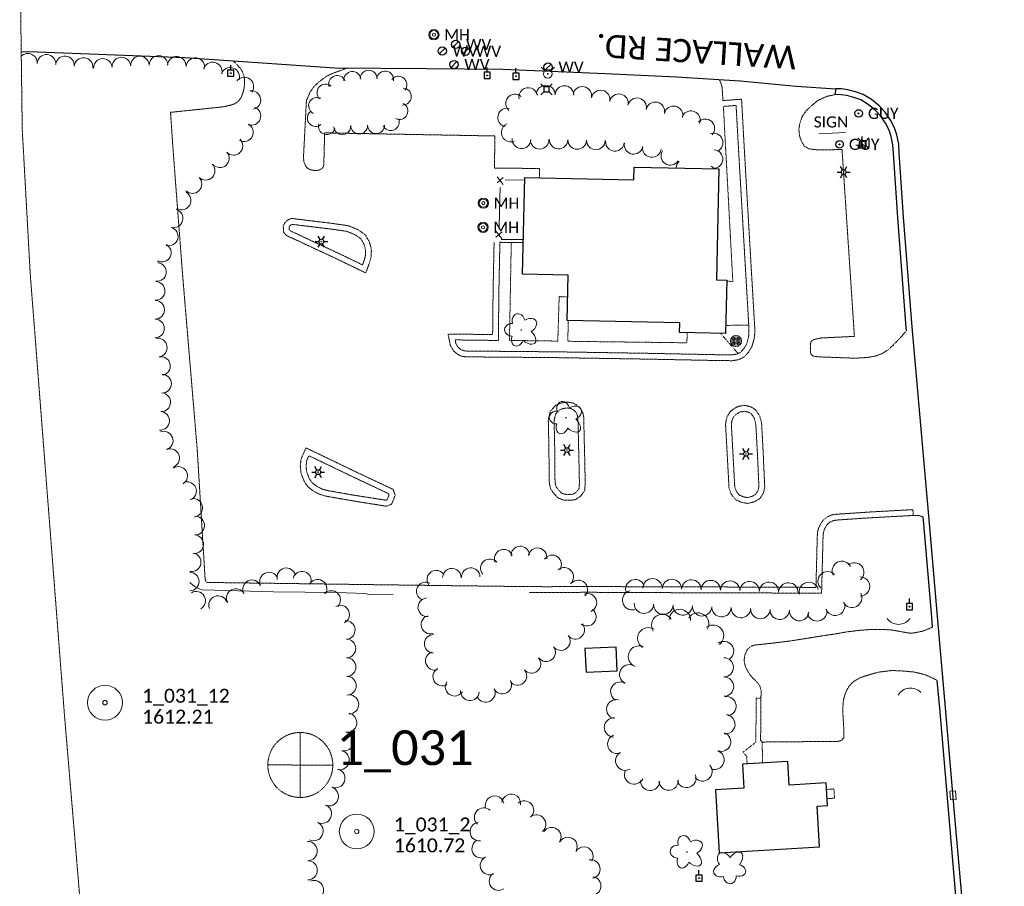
# Model space of a CAD drawing. Extents: x 386237 to 390135, y 96958 to 113752.
# Tile 44 of 116: x 387446 to 387870, y 100829 to 101203. Entities that reach past the tile are written whole.
import ezdxf
from ezdxf.enums import TextEntityAlignment as Align
from ezdxf.lldxf.tags import DXFTag

# ---------------------------------------------------------------- set-up
doc = ezdxf.new("R2010")
doc.units = 0
doc.header["$MEASUREMENT"] = 0
doc.linetypes.add('Wisdot3', pattern=[0.1875, 0.125, -0.0625])
doc.linetypes.add('Wisdot5', pattern=[0.1, 0.05, -0.05])
for name, color, linetype, lineweight in [('E_BLD', 231, 'Continuous', 25), ('E_DRN', 41, 'Continuous', 18), ('E_DWY', 51, 'Wisdot3', 18), ('E_LAND_Vegetation', 81, 'Continuous', 18), ('E_LTG', 21, 'Continuous', 25), ('E_MAP_Limits', 81, 'Wisdot3', 18), ('E_MAP_PassPoints', 41, 'Continuous', 18), ('E_MISCPROP', 31, 'Continuous', 18), ('E_MISCPROP_Railing', 31, 'Continuous', 18), ('E_PATH_Sidewalk', 51, 'Wisdot5', 18), ('E_RDWY', 21, 'Continuous', 25), ('E_RDWY_Name', 21, 'Continuous', 18), ('E_SGN', 21, 'Continuous', 18), ('E_UTL_AG_Bold', 31, 'Continuous', 25), ('E_UTL_EGuyWire', 201, 'Continuous', 25), ('E_UTL_EPowerPole', 231, 'Eelec', 25), ('E_UTL_MH', 31, 'Continuous', 18), ('E_UTL_W', 171, 'Continuous', 25), ('E_UTL_WHydrant', 131, 'Continuous', 18)]:
    doc.layers.add(name, color=color, linetype=linetype, lineweight=lineweight)
doc.styles.add('CalibriLight', font='calibril.ttf')
tags = doc.linetypes.add('Eelec', pattern='A,0.275,-0.05,["E",CalibriLight,S=0.07,R=0,X=-0.025,Y=-0.035],-0.05,0.875', length=1.25).pattern_tags.tags
tags[6] = DXFTag(74, 10)

# ---------------------------------------------------------------- blocks, each defined once
blk = doc.blocks.new('PP')
at = {"layer": 'E_MAP_PassPoints', "lineweight": 0}
for radius in [7.5, 0.96]:
    blk.add_circle((0, 0), radius, dxfattribs=at)
blk = doc.blocks.new('PHOTOC')
at = {"layer": 'E_MAP_Limits', "lineweight": 0}
for p, q in [((0.12, 14.06), (0.06, -13.8)), ((-13.79, 0.03), (14.12, 0.01))]:
    blk.add_line(p, q, dxfattribs=at)
blk.add_circle((0.17, 0.03), 14, dxfattribs=at)
blk = doc.blocks.new('CULV')
at = {"color": 0, "linetype": 'ByBlock', "lineweight": -2, "transparency": 16777216}
blk.add_arc((0, 12.3), 12.3, 216.8699, 323.1301, dxfattribs=at)
blk = doc.blocks.new('GUY')
at = {"color": 0, "linetype": 'ByBlock', "lineweight": -2, "transparency": 16777216}
for radius in [4, 0.5]:
    blk.add_circle((0, 0), radius, dxfattribs=at)
at = {"color": 0, "linetype": 'ByBlock', "lineweight": -2, "transparency": 16777216, "style": 'CalibriLight'}
blk.add_text('GUY', height=12, dxfattribs=at).set_placement((10, 0), align=Align.MIDDLE_LEFT)
blk = doc.blocks.new('HYD')
at = {"color": 0, "linetype": 'ByBlock', "lineweight": -2, "transparency": 16777216}
for p, q in [((-3.8, 3.8), (-8.3, 8.3)), ((3.8, 3.8), (8.3, 8.3))]:
    blk.add_line(p, q, dxfattribs=at)
for radius in [5.48, 0.42]:
    blk.add_circle((0, 0), radius, dxfattribs=at)
blk = doc.blocks.new('INLET')
at = {"color": 0, "linetype": 'ByBlock', "lineweight": -2, "transparency": 16777216, "flags": 128}
blk.add_lwpolyline([(-7.5, 10), (7.5, 10), (7.5, 0), (-7.5, 0)], close=True, dxfattribs=at)
blk = doc.blocks.new('LPOL')
at = {"color": 0, "linetype": 'ByBlock', "lineweight": -2, "transparency": 16777216}
for p, q in [((-4, 0), (-1.5, 0)), ((-0.75, 1.3), (-2, 3.46)), ((0.75, 1.3), (2, 3.46)), ((1.5, 0), (4, 0)), ((-2, -3.46), (-0.75, -1.3)), ((2, -3.46), (0.75, -1.3))]:
    blk.add_line(p, q, dxfattribs=at)
for radius in [1.5, 1.5, 1.5, 0.125]:
    blk.add_circle((0, 0), radius, dxfattribs=at)
blk = doc.blocks.new('MH')
at = {"color": 0, "linetype": 'ByBlock', "lineweight": -2, "transparency": 16777216}
for radius in [5, 4, 1.5]:
    blk.add_circle((0, 0), radius, dxfattribs=at)
at = {"color": 0, "linetype": 'ByBlock', "lineweight": -2, "transparency": 16777216, "style": 'CalibriLight'}
blk.add_text('MH', height=10.8, dxfattribs=at).set_placement((10, 0), align=Align.MIDDLE_LEFT)
blk = doc.blocks.new('PED')
at = {"color": 0, "linetype": 'ByBlock', "lineweight": -2, "transparency": 16777216}
for p, q in [((-2.5, 2.5), (-5.33, 5.33)), ((2.5, 2.5), (5.33, 5.33)), ((-2.5, -2.5), (-5.33, -5.33)), ((2.5, -2.5), (5.33, -5.33))]:
    blk.add_line(p, q, dxfattribs=at)
at = {"color": 0, "linetype": 'ByBlock', "lineweight": -2, "transparency": 16777216, "flags": 128}
blk.add_lwpolyline([(-2.5, -2.5), (2.5, -2.5), (2.5, 2.5), (-2.5, 2.5)], close=True, dxfattribs=at)
blk = doc.blocks.new('POLE')
at = {"color": 0, "linetype": 'ByBlock', "lineweight": -2, "transparency": 16777216}
for radius in [4.46, 3.35, 2.23, 1.12]:
    blk.add_circle((0, 0), radius, dxfattribs=at)
blk = doc.blocks.new('PPOL')
at = {"color": 0, "linetype": 'ByBlock', "lineweight": -2, "transparency": 16777216}
blk.add_line((-0.1, 4.5), (-0.1, 11.6), dxfattribs=at)
at = {"color": 0, "linetype": 'ByBlock', "lineweight": -2, "transparency": 16777216, "flags": 128}
blk.add_lwpolyline([(-4.6, -4.5), (4.4, -4.5), (4.4, 4.5), (-4.6, 4.5)], close=True, dxfattribs=at)
at = {"color": 0, "linetype": 'ByBlock', "lineweight": -2, "transparency": 16777216}
blk.add_circle((0, 0), 0.582, dxfattribs=at)
blk = doc.blocks.new('SIGN')
at = {"color": 0, "linetype": 'ByBlock', "lineweight": -2, "transparency": 16777216, "style": 'CalibriLight'}
blk.add_text('SIGN', height=12, dxfattribs=at).set_placement((0, 0), align=Align.MIDDLE_CENTER)
blk = doc.blocks.new('DTRE')
at = {"color": 0, "linetype": 'ByBlock', "lineweight": -2, "transparency": 16777216}
blk.add_circle((-0.18, 0), 0.183, dxfattribs=at)
for centre, major_axis, ratio in [((-1.87, 5.32), (1.36, -4.98), 0.782863), ((4.06, 2.74), (-5.27, -2.93), 0.691916), ((-5.87, 0.15), (4.93, -0.12), 0.832022), ((-2.49, -5.24), (1.8, 4.86), 0.716896), ((3.54, -3.71), (-5.01, 4.58), 0.560249)]:
    blk.add_ellipse(centre, major_axis=major_axis, ratio=ratio, start_param=1.570796, end_param=4.712389, dxfattribs=at)
blk = doc.blocks.new('WV')
at = {"color": 0, "linetype": 'ByBlock', "lineweight": -2, "transparency": 16777216}
blk.add_line((-2.83, -2.83), (2.83, 2.83), dxfattribs=at)
blk.add_circle((0, 0), 4, dxfattribs=at)
at = {"color": 0, "linetype": 'ByBlock', "lineweight": -2, "transparency": 16777216, "style": 'CalibriLight'}
blk.add_text('WV', height=10.8, dxfattribs=at).set_placement((10, 0), align=Align.MIDDLE_LEFT)

msp = doc.modelspace()

# ---------------------------------------------------------------- linework, layer by layer
at = {"layer": 'E_BLD'}
for p, q in [((387710.45, 101133.67), (387710.57, 101139.22)), ((387710.57, 101139.22), (387710.57, 101139.22)), ((387710.57, 101139.22), (387747.13, 101138.43)), ((387662.49, 101093.09), (387663.38, 101134.68)), ((387663.38, 101134.68), (387710.45, 101133.67)), ((387747.13, 101138.43), (387746.1, 101090.61)), ((387710.45, 101133.67), (387710.45, 101133.67)), ((387682.07, 101092.67), (387662.49, 101093.09)), ((387662.49, 101093.09), (387662.49, 101093.09)), ((387681.65, 101073.08), (387682.07, 101092.67)), ((387682.07, 101092.67), (387682.07, 101092.67)), ((387746.1, 101090.61), (387746.1, 101090.61)), ((387746.1, 101090.61), (387750.47, 101090.52)), ((387750.47, 101090.52), (387749.97, 101067.48)), ((387750.47, 101090.52), (387750.47, 101090.52)), ((387730.21, 101072.04), (387681.65, 101073.08)), ((387730.12, 101067.91), (387730.21, 101072.04)), ((387730.21, 101072.04), (387730.21, 101072.04)), ((387749.97, 101067.48), (387730.12, 101067.91)), ((387730.12, 101067.91), (387730.12, 101067.91)), ((387749.97, 101067.48), (387749.97, 101067.48)), ((387702.85, 100932.28), (387689.37, 100931.69)), ((387689.37, 100931.69), (387689.37, 100931.69)), ((387689.37, 100931.69), (387689.82, 100921.55)), ((387702.85, 100932.28), (387702.85, 100932.28)), ((387703.29, 100922.14), (387702.85, 100932.28)), ((387689.82, 100921.55), (387703.29, 100922.14)), ((387703.29, 100922.14), (387703.29, 100922.14)), ((387776.83, 100883.04), (387757.26, 100881.89)), ((387757.26, 100881.89), (387757.26, 100881.89)), ((387757.26, 100881.89), (387757.86, 100871.57)), ((387777.42, 100872.93), (387776.83, 100883.04)), ((387776.83, 100883.04), (387776.83, 100883.04)), ((387757.86, 100871.57), (387745.66, 100870.85)), ((387757.86, 100871.57), (387757.86, 100871.57)), ((387793.3, 100873.86), (387777.42, 100872.93)), ((387793.87, 100864.06), (387793.3, 100873.86)), ((387793.3, 100873.86), (387793.3, 100873.86)), ((387745.66, 100870.85), (387745.66, 100870.85)), ((387745.66, 100870.85), (387747.25, 100843.76)), ((387789.47, 100863.8), (387793.87, 100864.06)), ((387790.5, 100846.3), (387789.47, 100863.8)), ((387789.47, 100863.8), (387789.47, 100863.8)), ((387747.25, 100843.76), (387790.5, 100846.3)), ((387790.5, 100846.3), (387790.5, 100846.3))]:
    msp.add_line(p, q, dxfattribs=at)
at = {"layer": 'E_DWY', "flags": 128}
for points in [[(387511.71, 101148.35), (387510.75, 101162.79), (387533.59, 101165.18), (387536.7, 101165.9), (387538.38, 101166.49), (387539.81, 101167.41), (387541.1, 101169.05), (387541.98, 101171.3), (387542.51, 101173.37), (387542.62, 101175.4), (387542.52, 101178), (387541.83, 101180.03), (387540.88, 101181.75), (387537.83, 101184.96)], [(387669.69, 101134.54), (387669.78, 101138.62), (387650.4, 101138.72), (387650.5, 101152.6), (387577.17, 101153.94), (387576.79, 101139.96), (387576.25, 101138.75), (387575.02, 101137.99), (387573.75, 101137.66), (387572.66, 101137.77), (387570.97, 101138.05), (387569.83, 101138.67), (387569.03, 101139.53), (387568.28, 101141.34), (387568.03, 101143.27), (387569.31, 101167.82), (387570.79, 101171.35), (387572.58, 101173.9), (387574.78, 101175.98), (387577.62, 101178.05), (387579.61, 101179.17), (387587.08, 101181.98)], [(387748.84, 101167.84), (387748.49, 101173.34), (387748, 101175.27), (387747.21, 101176.95)], [(387650.2, 101106.84), (387649.77, 101086.1), (387649.57, 101067.02), (387630.36, 101067.27), (387631.38, 101062.18), (387632.8, 101059.89), (387634.29, 101058.65), (387635.99, 101057.73), (387638.05, 101057.43), (387676.61, 101057.1), (387717.33, 101056.43), (387747.05, 101055.83), (387752.73, 101055.77), (387755.57, 101056.19), (387757.88, 101057.31), (387759.99, 101059.61), (387761.26, 101061.75), (387762.24, 101065), (387762.56, 101067.57), (387762.54, 101069.88), (387760.87, 101098.36), (387758.27, 101143.04), (387756.85, 101168.45), (387748.84, 101167.84)], [(387827.98, 101068.72), (387824.85, 101065.18), (387822.37, 101062.66), (387820.17, 101060.58), (387817.52, 101058.88), (387814.55, 101057.77), (387810.91, 101057.13), (387805.58, 101056.85), (387790.28, 101057.41), (387788.23, 101057.64), (387787.31, 101058.02), (387786.74, 101058.65), (387786.55, 101059.57), (387786.5, 101062.95), (387786.78, 101063.85), (387787.34, 101064.53), (387788.39, 101064.99), (387791.15, 101065.56), (387805.5, 101066.25), (387800.17, 101146.73), (387789.09, 101146.64), (387785.83, 101147.07), (387783.84, 101148.29), (387782.67, 101150.32), (387781.82, 101152.74), (387781.56, 101155.52), (387782.04, 101158.22), (387782.99, 101160.96), (387784.59, 101163.35), (387787.13, 101165.71), (387789.88, 101168), (387793.78, 101169.71), (387797.37, 101170.46)], [(387652.7, 101106.78), (387652.27, 101086.06), (387652.04, 101064.49), (387633.42, 101064.73), (387633.74, 101063.11), (387634.71, 101061.55), (387635.69, 101060.73), (387636.79, 101060.14), (387638.24, 101059.93), (387676.64, 101059.6), (387717.38, 101058.93), (387747.09, 101058.33), (387752.56, 101058.27), (387754.82, 101058.61), (387756.36, 101059.35), (387757.98, 101061.11), (387758.95, 101062.76), (387759.78, 101065.52), (387760.06, 101067.72), (387760.04, 101069.8), (387758.38, 101098.22), (387755.78, 101142.9), (387754.5, 101165.76), (387749.03, 101165.34)], [(387665.45, 100958.41), (387604.57, 100959.18), (387526.5, 100960.23), (387525.95, 100960.68), (387525.63, 100961.81), (387522.27, 101017.07), (387515.81, 101094.31), (387511.71, 101148.35)], [(387581.31, 101100.14), (387560.83, 101109.67), (387559.47, 101111.07), (387559.32, 101113.85), (387560.36, 101115.71), (387561.73, 101116.67), (387563.04, 101117.06), (387580.53, 101114.92)], [(387582.37, 101102.4), (387562.3, 101111.74), (387561.92, 101112.14), (387561.86, 101113.26), (387562.27, 101113.99), (387562.84, 101114.39), (387563.26, 101114.52), (387580.23, 101112.44)], [(387580.59, 101114.91), (387587.3, 101113.94), (387591.55, 101112.24), (387594.64, 101110.03), (387596.47, 101106.93), (387597.33, 101103.64), (387597.18, 101100.53), (387596.67, 101098.52), (387594.9, 101093.6), (387581.28, 101100.15)], [(387580.23, 101112.44), (387586.65, 101111.51), (387590.34, 101110.03), (387592.75, 101108.3), (387594.14, 101105.96), (387594.81, 101103.38), (387594.69, 101100.89), (387594.28, 101099.25), (387593.49, 101097.05), (387582.37, 101102.4)], [(387652.7, 101106.78), (387662.78, 101106.65)], [(387673.85, 101017.03), (387673.56, 101030.28), (387674.39, 101033.9), (387676.62, 101036.44), (387679.16, 101037.57), (387681.86, 101037.94), (387684.12, 101037.55), (387686.13, 101036.51), (387687.46, 101035.08), (387688.39, 101033.36), (387688.81, 101031.64), (387689.24, 101014.07)], [(387676.35, 101017.08), (387676.07, 101030.02), (387676.69, 101032.72), (387678.14, 101034.38), (387679.85, 101035.14), (387681.82, 101035.41), (387683.32, 101035.15), (387684.59, 101034.49), (387685.41, 101033.61), (387686.04, 101032.46), (387686.31, 101031.31), (387686.74, 101014.01)], [(387766.27, 101014.25), (387765.5, 101028.93), (387764.66, 101032.04), (387763, 101034.5), (387760.98, 101035.86), (387758.29, 101036.53), (387755.31, 101036.06), (387753.31, 101034.89), (387751.72, 101033.54), (387750.6, 101031.55), (387750.16, 101029.88), (387749.96, 101028.3), (387750.76, 101013.84)], [(387763.78, 101014.12), (387763.01, 101028.53), (387762.35, 101030.99), (387761.2, 101032.7), (387759.95, 101033.54), (387758.18, 101033.98), (387756.17, 101033.67), (387754.77, 101032.85), (387753.68, 101031.92), (387752.94, 101030.6), (387752.61, 101029.4), (387752.46, 101028.21), (387753.25, 101013.98)], [(387590.9, 101007.74), (387569.13, 101018.2), (387567.02, 101013.53), (387566.65, 101010.41), (387567, 101007.16), (387568.47, 101003.51), (387569.96, 101001.42), (387572.29, 100999.63), (387575.19, 100998.11), (387578.24, 100997.3), (387589.76, 100995.3)], [(387689.24, 101014.06), (387689.48, 101002.86), (387689.23, 100999.74), (387687.45, 100997.36), (387685.2, 100995.89), (387682.68, 100995.6), (387680.06, 100995.75), (387677.71, 100996.67), (387675.76, 100998.82), (387674.6, 101000.48), (387674.09, 101002.58), (387673.9, 101005.15), (387673.85, 101017.07)], [(387686.74, 101014.01), (387686.98, 101002.93), (387686.8, 101000.66), (387685.72, 100999.21), (387684.33, 100998.3), (387682.61, 100998.1), (387680.6, 100998.22), (387679.16, 100998.78), (387677.72, 101000.38), (387676.92, 101001.53), (387676.57, 101002.97), (387676.4, 101005.25), (387676.35, 101017.08)], [(387589.82, 101005.49), (387570.36, 101014.84), (387569.46, 101012.85), (387569.16, 101010.39), (387569.45, 101007.77), (387570.68, 101004.72), (387571.78, 101003.18), (387573.64, 101001.74), (387576.1, 101000.45), (387578.77, 100999.74), (387590.18, 100997.76)], [(387750.76, 101013.84), (387751.45, 101001.02), (387752.41, 100998.22), (387754.35, 100995.83), (387757.01, 100994.66), (387759.61, 100994.26), (387762.49, 100995.02), (387764.83, 100996.44), (387766.33, 100998.84), (387766.84, 101001.3), (387766.27, 101014.23)], [(387753.25, 101013.98), (387753.92, 101001.51), (387754.64, 100999.45), (387755.91, 100997.87), (387757.71, 100997.09), (387759.47, 100996.81), (387761.51, 100997.35), (387763.02, 100998.27), (387763.97, 100999.79), (387764.33, 101001.51), (387763.78, 101014.12)], [(387589.79, 100995.29), (387603.79, 100993.07), (387606.01, 100993.94), (387607.6, 100997.81), (387606.68, 101000.31), (387590.88, 101007.75)], [(387590.18, 100997.76), (387603.52, 100995.65), (387604.1, 100995.88), (387604.92, 100997.86), (387604.69, 100998.49), (387589.82, 101005.49)], [(387830.85, 100989.09), (387830.71, 100991.59), (387812.14, 100990.57), (387798.5, 100989.66), (387795.93, 100989.38), (387793.69, 100988.42), (387791.87, 100986.85), (387790.86, 100985.25), (387790.19, 100983.95), (387789.68, 100982.29), (387789.5, 100980.33), (387788.92, 100958.09), (387750.94, 100958.26), (387717.46, 100958.34), (387691.16, 100958.48), (387674.33, 100958.4), (387665.45, 100958.41)], [(387830.85, 100989.09), (387812.29, 100988.08), (387798.72, 100987.17), (387796.57, 100986.93), (387795.03, 100986.27), (387793.78, 100985.2), (387793.03, 100984), (387792.51, 100983), (387792.15, 100981.8), (387791.99, 100980.18), (387791.35, 100955.58), (387750.93, 100955.76), (387717.45, 100955.84), (387691.16, 100955.98), (387674.34, 100955.9), (387665.45, 100955.91)], [(387830.85, 100989.09), (387832.36, 100989.13), (387833.5, 100988.98), (387835.12, 100988.43)], [(387839.18, 100940.97), (387837.01, 100940.03), (387835.2, 100939.33), (387833.75, 100938.98), (387831.91, 100938.63), (387829.9, 100938.3), (387826.31, 100938.88), (387821.92, 100939.72), (387817.84, 100939.98), (387812.79, 100939.98), (387807.99, 100939.6), (387802.09, 100938.91), (387798.15, 100938.19), (387788.91, 100936.78), (387778.36, 100935.07), (387770.29, 100934.07), (387762.67, 100933.27), (387761.12, 100932.83), (387759.44, 100931.43), (387758.28, 100929.07), (387757.93, 100926.71), (387758.47, 100924.08), (387760.07, 100921.04), (387761.55, 100919.22), (387763.31, 100917.5), (387764.63, 100915.88), (387765.26, 100913.84), (387765.07, 100892.25), (387765.87, 100891.46), (387798.52, 100891.75), (387799.87, 100892.1), (387800.99, 100893.29), (387800.99, 100896.34), (387800.44, 100905.15), (387800.74, 100909.53), (387801.62, 100912.52), (387803.08, 100915.42), (387805.2, 100917.58), (387807.95, 100919.15), (387812.6, 100920.69), (387816.14, 100921.61), (387821.74, 100922.29), (387826.7, 100922.04), (387831.32, 100921.61), (387835.85, 100920.52), (387838.73, 100919.27), (387841.31, 100917.92)]]:
    msp.add_lwpolyline(points, dxfattribs=at)
at = {"layer": 'E_LAND_Vegetation'}
for centre, radius, start, end in [((387449.24, 101184.11), 4.02, 356.7624, 134.6462), ((387457.27, 101183.66), 4.02, 356.7624, 176.7624), ((387465.22, 101183.02), 4.02, 354.6426, 174.6426), ((387473.23, 101182.27), 4.02, 354.6426, 174.6426), ((387481.56, 101181.94), 4.02, 4.1922, 184.1922), ((387489.58, 101182.53), 4.02, 4.1922, 184.1922), ((387497.53, 101182.96), 4.02, 1.6064, 181.6064), ((387505.57, 101183.19), 4.02, 1.6064, 181.6064), ((387513.41, 101182.84), 4.02, 355.7996, 175.7996), ((387521.43, 101182.25), 4.02, 355.7996, 175.7996), ((387528.93, 101180.38), 4.02, 346.0494, 166.0494), ((387536.49, 101178.06), 4.02, 341.7583, 161.7583), ((387542.54, 101173.87), 4.02, 322.6816, 142.6816), ((387582.58, 101175.04), 3.64, 20.9015, 200.9015), ((387589.11, 101176.75), 3.64, 5.2601, 185.2601), ((387596.16, 101177.26), 3.64, 358.4187, 178.4187), ((387603.22, 101176.92), 3.64, 351.5861, 171.5861), ((387608.9, 101174.68), 3.64, 320.2697, 140.2697), ((387577.51, 101171.3), 3.64, 47.6958, 227.6958), ((387610.88, 101169.58), 3.64, 266.8941, 86.8941), ((387664.92, 101169.39), 4.02, 10.5937, 190.5937), ((387672.46, 101170.45), 4.02, 358.4356, 178.4356), ((387680.51, 101170.24), 4.02, 358.4356, 178.4356), ((387688.22, 101169.89), 4.02, 348.6111, 168.6111), ((387545.61, 101168.06), 4.02, 280.349, 100.349), ((387573.9, 101165.59), 3.64, 63.2557, 243.2557), ((387659.23, 101166.57), 4.02, 49.5555, 229.5555), ((387696.11, 101168.29), 4.02, 348.6111, 168.6111), ((387703.96, 101166.7), 4.02, 347.5181, 167.5181), ((387711.82, 101164.96), 4.02, 347.5181, 167.5181), ((387545.6, 101161.24), 4.02, 250.3977, 70.3977), ((387609.39, 101163.34), 3.64, 243.0667, 63.0667), ((387655.83, 101160.56), 4.02, 77.728, 257.728), ((387719.68, 101163.21), 4.02, 347.5144, 167.5144), ((387727.54, 101161.48), 4.02, 347.5144, 167.5144), ((387573.32, 101160.33), 3.64, 128.4416, 308.4416), ((387605.68, 101158.58), 3.64, 203.0884, 23.0884), ((387735.01, 101159.4), 4.02, 339.1715, 159.1715), ((387542.39, 101154.19), 4.02, 241.8506, 61.8506), ((387578.11, 101156.82), 3.64, 163.1506, 343.1506), ((387584.7, 101156.77), 3.64, 183.7517, 3.7517), ((387592.06, 101157.15), 3.64, 180.7626, 0.7626), ((387599.33, 101157.24), 3.64, 180.7626, 0.7626), ((387657.32, 101154.12), 4.02, 112.6186, 292.6186), ((387741.24, 101155.87), 4.02, 316.4433, 136.4433), ((387662.02, 101151.18), 4.02, 174.8205, 354.8205), ((387744.82, 101149.77), 4.02, 291.7241, 111.7241), ((387537.85, 101148.35), 4.02, 224.5494, 44.5494), ((387669.84, 101151), 4.02, 181.1724, 1.1724), ((387677.98, 101151.08), 4.02, 178.6092, 358.6092), ((387686.02, 101150.88), 4.02, 178.7043, 358.7043), ((387694.06, 101150.7), 4.02, 178.7043, 358.7043), ((387702.27, 101150.09), 4.02, 172.8509, 352.8509), ((387710.33, 101148.78), 4.02, 169.3185, 349.3185), ((387718.17, 101147.41), 4.02, 171.9304, 351.9304), ((387532.02, 101142.99), 4.02, 220.8806, 40.8806), ((387726.17, 101144.05), 4.02, 146.7472, 326.7472), ((387744.74, 101142.69), 4.02, 265.6039, 85.6039), ((387525.86, 101137.6), 4.02, 225.3589, 45.3589), ((387732.66, 101138.64), 4.02, 132.7613, 177.3371), ((387741.98, 101135.96), 4.02, 38.7103, 62.6009), ((387520.2, 101131.88), 4.02, 225.3589, 45.3589), ((387515.5, 101124.82), 4.02, 240.5221, 60.5221), ((387512.06, 101117.1), 4.02, 254.7729, 74.7729), ((387509.95, 101109.33), 4.02, 254.7729, 74.7729), ((387506.98, 101102.31), 4.02, 242.9437, 62.9437), ((387504.85, 101093.98), 4.02, 264.1301, 84.1301), ((387504.3, 101085.82), 4.02, 268.2429, 88.2429), ((387504.11, 101077.74), 4.02, 269.4786, 89.4786), ((387504.04, 101069.69), 4.02, 269.4786, 89.4786), ((387505.25, 101061.42), 4.02, 279.4662, 99.4662), ((387506.61, 101053.48), 4.02, 279.8, 99.8), ((387507.07, 101045.86), 4.02, 268.4541, 88.4541), ((387506.76, 101037.88), 4.02, 266.5567, 86.5567), ((387506.28, 101029.85), 4.02, 266.5567, 86.5567), ((387507.79, 101021.33), 4.02, 290.3986, 110.3986), ((387510.6, 101013.79), 4.02, 290.3986, 110.3986), ((387514.04, 101006.13), 4.02, 302.2225, 122.2225), ((387517.88, 100999.57), 4.02, 289.7308, 109.7308), ((387520.47, 100992.37), 4.02, 277.4647, 97.4647), ((387521.37, 100984.73), 4.02, 267.0181, 87.0181), ((387520.95, 100976.7), 4.02, 267.0181, 87.0181), ((387654.35, 100970.47), 3.99, 22.3685, 202.3685), ((387661.51, 100971.85), 3.99, 4.1318, 184.1318), ((387668.95, 100971.11), 3.99, 350.2701, 170.2701), ((387519.85, 100968.93), 4.02, 261.059, 81.059), ((387648.36, 100966.33), 3.99, 40.8011, 220.8011), ((387675.23, 100968.01), 3.99, 325.4547, 145.4547), ((387800.1, 100965.21), 4.18, 26.3051, 206.3051), ((387560.65, 100962.44), 4.02, 13.396, 193.396), ((387567.41, 100960.97), 4.02, 343.2668, 163.2668), ((387625.28, 100961.41), 3.99, 33.5592, 213.5592), ((387632.02, 100962.3), 3.99, 358.359, 178.359), ((387640.13, 100962.51), 3.99, 2.7678, 182.7678), ((387680.45, 100962.64), 3.99, 311.6461, 131.6461), ((387793.94, 100960.71), 4.18, 44.8729, 224.8729), ((387805.45, 100964.54), 4.18, 309.8548, 129.8548), ((387519.01, 100960.63), 4.02, 270.9725, 90.9725), ((387545.89, 100957.26), 4.02, 24.5929, 204.5929), ((387553.2, 100960.61), 4.02, 24.5929, 204.5929), ((387574.15, 100957.48), 4.02, 330.2713, 150.2713), ((387686.47, 100957.22), 3.99, 315.4959, 135.4959), ((387711.06, 100957.32), 4.18, 22.9223, 202.9223), ((387718.47, 100957.68), 4.18, 358.3493, 178.3493), ((387726.83, 100957.43), 4.18, 358.3493, 178.3493), ((387735.2, 100957.19), 4.18, 358.3493, 178.3493), ((387743.57, 100956.95), 4.18, 358.3493, 178.3493), ((387751.93, 100956.71), 4.18, 358.3493, 178.3493), ((387760.3, 100956.47), 4.18, 358.3493, 178.3493), ((387807.93, 100958.45), 4.18, 270.6221, 90.6221), ((387521.77, 100952.33), 4.02, 300.6739, 120.6739), ((387538.91, 100953.51), 4.02, 28.3338, 208.3338), ((387579.95, 100952.66), 4.02, 316.3385, 136.3385), ((387620.69, 100956.42), 3.99, 62.6312, 242.6312), ((387709.69, 100952.54), 4.18, 103.9995, 283.9995), ((387768.65, 100956.2), 4.18, 357.9776, 177.9776), ((387777.01, 100955.91), 4.18, 357.9776, 177.9776), ((387785.87, 100956.12), 4.18, 13.9995, 193.9995), ((387531.22, 100950.45), 4.02, 21.0783, 201.0783), ((387621.37, 100949.55), 3.99, 95.2625, 275.2625), ((387690.44, 100951.48), 3.99, 290.5152, 110.5152), ((387804.51, 100953.59), 4.18, 207.7886, 27.7886), ((387583.87, 100946.38), 4.02, 298.5574, 118.5574), ((387690.18, 100945.47), 3.99, 232.3021, 52.3021), ((387714.78, 100951.05), 4.18, 177.4242, 357.4242), ((387723.14, 100950.67), 4.18, 177.4242, 357.4242), ((387730.25, 100944), 4.65, 357.5942, 177.5942), ((387731.5, 100950.3), 4.18, 177.4242, 357.4242), ((387739.86, 100949.92), 4.18, 177.4242, 357.4242), ((387748.22, 100949.55), 4.18, 177.4242, 357.4242), ((387756.59, 100949.17), 4.18, 177.4242, 357.4242), ((387764.95, 100948.79), 4.18, 177.4242, 357.4242), ((387773.31, 100948.42), 4.18, 177.4242, 357.4242), ((387781.74, 100947.9), 4.18, 175.2555, 355.2555), ((387789.44, 100947.75), 4.18, 192.7564, 12.7564), ((387797.18, 100950.14), 4.18, 200.3242, 20.3242), ((387586.24, 100939.71), 4.02, 274.0661, 94.0661), ((387622.73, 100942.05), 3.99, 105.1656, 285.1656), ((387722.69, 100941.8), 4.65, 33.7594, 213.7594), ((387738.09, 100942.49), 4.65, 328.9531, 148.9531), ((387685.22, 100939.8), 3.99, 219.6999, 39.6999), ((387716.68, 100936.14), 4.65, 56.7577, 236.7577), ((387744.53, 100937.24), 4.65, 306.8978, 126.8978), ((387586.56, 100931.78), 4.02, 270.6763, 90.6763), ((387624.13, 100933.75), 3.99, 89.4563, 269.4563), ((387679.03, 100934.93), 3.99, 216.7974, 36.7974), ((387672.65, 100930.14), 3.99, 216.9807, 36.9807), ((387712.67, 100928.27), 4.65, 68.0596, 248.0596), ((387749.32, 100930.68), 4.15, 306.732, 126.732), ((387586.65, 100923.74), 4.02, 270.6763, 90.6763), ((387624.65, 100926.46), 3.99, 107.4638, 287.4638), ((387666.32, 100925.11), 3.99, 220.511, 40.511), ((387749.22, 100923.64), 4.15, 270.6341, 90.6341), ((387627.84, 100919.66), 3.99, 120.2749, 300.2749), ((387660.26, 100919.93), 3.99, 220.511, 40.511), ((387708.39, 100920.65), 4.15, 65.075, 245.075), ((387586.75, 100915.69), 4.02, 270.6763, 90.6763), ((387749.31, 100915.34), 4.15, 270.6341, 90.6341), ((387633.15, 100915.26), 3.99, 148.0262, 328.0262), ((387646.66, 100912.58), 3.99, 206.9564, 26.9564), ((387653.76, 100916.2), 3.99, 206.9564, 26.9564), ((387704.57, 100913.2), 4.15, 62.6635, 242.6635), ((387587.69, 100907.67), 4.14, 270.7901, 90.7901), ((387639.75, 100913.3), 3.99, 175.0145, 355.0145), ((387702.84, 100905.59), 4.15, 77.0336, 257.0336), ((387750.37, 100906.87), 4.15, 278.1905, 98.1905), ((387586.92, 100899.78), 4.14, 260.9301, 80.9301), ((387701.84, 100897.73), 4.15, 87.3293, 267.3293), ((387749.91, 100899.13), 4.15, 263.3694, 83.3694), ((387585.53, 100891.76), 4.14, 256.7376, 76.7376), ((387703.27, 100890.6), 4.15, 111.9965, 291.9965), ((387748.08, 100891.56), 4.15, 249.9757, 69.9757), ((387583.63, 100883.69), 4.14, 256.7376, 76.7376), ((387706.7, 100883.39), 4.15, 120.6254, 300.6254), ((387745.24, 100883.77), 4.15, 249.9757, 69.9757), ((387740.04, 100878.75), 4.15, 221.3453, 41.3453), ((387581.79, 100875.84), 4.14, 250.201, 70.201), ((387710.52, 100877.45), 4.15, 153.926, 333.926), ((387733.1, 100875.96), 4.15, 199.2769, 19.2769), ((387578.98, 100868.05), 4.14, 250.201, 70.201), ((387717.42, 100874.73), 4.15, 176.996, 356.996), ((387725.4, 100874.78), 4.15, 185.4608, 5.4608), ((387650.45, 100864.18), 4.03, 14.431, 194.431), ((387657.59, 100864.95), 4.03, 351.7066, 171.7066), ((387576.02, 100860.53), 4.14, 244.3247, 64.3247), ((387645.74, 100859.07), 4.03, 47.3697, 227.3697), ((387663.23, 100862.1), 4.03, 312.3335, 132.3335), ((387668.45, 100856.05), 4.03, 310.0238, 130.0238), ((387572.43, 100853.06), 4.14, 244.3247, 64.3247), ((387643.85, 100852.87), 4.03, 96.5306, 276.5306), ((387675.02, 100850.65), 4.03, 325.5279, 145.5279), ((387682.03, 100846.39), 4.03, 330.2433, 150.2433), ((387569.85, 100844.48), 4.14, 270.0882, 90.0882), ((387644.68, 100845.5), 4.03, 116.3166, 296.3166), ((387688.89, 100842.24), 4.03, 328.8067, 148.8067), ((387648.25, 100838.27), 4.03, 116.3166, 296.3166), ((387569.87, 100836.2), 4.14, 270.0882, 90.0882), ((387691.86, 100836.69), 4.03, 280.7481, 100.7481), ((387652.12, 100831.55), 4.03, 124.9771, 304.9771), ((387692.24, 100829.45), 4.03, 259.8706, 79.8706), ((387572.57, 100827.7), 4.14, 291.5136, 111.5136)]:
    msp.add_arc(centre, radius, start, end, dxfattribs=at)
for centre, major_axis, ratio, start_param, end_param in [((387749.62, 100840.18), (2.22, -3.35), 0.691916, 2.880488, 4.712389), ((387749.62, 100840.18), (2.22, -3.35), 0.691916, 1.570796, 2.639442), ((387753.93, 100840.17), (-2.79, -3.57), 0.560249, 1.570796, 4.712389), ((387748.2, 100836.1), (3.24, 1.16), 0.782863, 1.570796, 4.712389), ((387755.26, 100836.23), (-3.32, 0.95), 0.716896, 1.570796, 4.712389), ((387751.84, 100833.71), (-0.17, 3.29), 0.832022, 1.570796, 4.712389)]:
    msp.add_ellipse(centre, major_axis=major_axis, ratio=ratio, start_param=start_param, end_param=end_param, dxfattribs=at)
at = {"layer": 'E_MAP_Limits', "lineweight": 0, "flags": 128}
for points in [[(387611.94, 101911.57), (387563.39, 101801.59), (387523.79, 101694.75), (387495.98, 101607.49), (387474.41, 101515.32), (387459.93, 101418.31), (387448.81, 101316.11), (387445.73, 101239.8), (387446.81, 101155.78), (387450.25, 101093.38), (387465.04, 100902.88)], [(387476.49, 99978.43), (387501.68, 100310.38), (387503.14, 100449.94), (387465.04, 100902.88)]]:
    msp.add_lwpolyline(points, dxfattribs=at)
at = {"layer": 'E_MISCPROP_Railing'}
for p, q in [((387651.46, 101134.95), (387654.11, 101131.76)), ((387654.18, 101134.75), (387651.46, 101132.46)), ((387650.93, 101111.54), (387653.58, 101108.36)), ((387653.65, 101111.34), (387650.93, 101109.05))]:
    msp.add_line(p, q, dxfattribs=at)
at = {"layer": 'E_MISCPROP_Railing', "flags": 128}
for points in [[(387652.82, 101130.36), (387652.6, 101120.85)], [(387663.36, 101133.59), (387655, 101133.75)], [(387652.6, 101120.85), (387652.41, 101112.48)], [(387653.29, 101107.94), (387662.81, 101107.96)], [(387519.07, 100960.24), (387521.14, 100958.47), (387522.78, 100957.58), (387524.33, 100957.08), (387555.17, 100956.22), (387582.42, 100955.9), (387594.61, 100955.46), (387596.97, 100954.93), (387606.68, 100954.96)]]:
    msp.add_lwpolyline(points, dxfattribs=at)
at = {"layer": 'E_PATH_Sidewalk', "flags": 128}
for points in [[(387749.03, 101165.34), (387753.09, 101089.9), (387750.46, 101090.03)], [(387681.87, 101083.27), (387678.24, 101083.39), (387677.66, 101064.22), (387656.82, 101064.51), (387657.6, 101106.72)], [(387733.47, 101067.84), (387733.27, 101063.49), (387681.96, 101064.14), (387682.18, 101073.07)], [(387759.96, 101071.13), (387750.05, 101070.98)], [(387755.36, 101058.87), (387747.84, 101067.53)], [(387765.23, 100910.44), (387763.21, 100910.39), (387762.99, 100891.33), (387757.35, 100886.96), (387759.07, 100885.42), (387759.26, 100882.01)], [(387765.73, 100891.6), (387765.93, 100882.4)], [(387793.47, 100871), (387796.67, 100871.25), (387796.92, 100867.26), (387793.7, 100867.08)]]:
    msp.add_lwpolyline(points, dxfattribs=at)
at = {"layer": 'E_RDWY'}
msp.add_line((387797.37, 101170.46), (387797.45, 101172.96), dxfattribs=at)
at = {"layer": 'E_RDWY', "flags": 128}
for points in [[(387446.38, 101189.04), (387453.42, 101188.85), (387516.96, 101186.36), (387581.53, 101182.03), (387621.09, 101181.63), (387654, 101181.33), (387698.22, 101179.58), (387728.88, 101178.1), (387756.23, 101176.39), (387780.37, 101174.1), (387797.54, 101172.96)], [(387841.29, 100945.54), (387837.88, 100985.68), (387830.34, 101070.31), (387826.65, 101117.55), (387824.78, 101145.29), (387824.58, 101149.02), (387823.83, 101153.04), (387822.71, 101156.11), (387821.04, 101159.38), (387818.69, 101162.79), (387816.19, 101165.53), (387812.87, 101168.25), (387809.29, 101170.43), (387805.99, 101171.62), (387802.71, 101172.5), (387799.97, 101172.87), (387797.45, 101172.96)], [(387827.98, 101068.72), (387827.85, 101070.1), (387824.15, 101117.37), (387822.29, 101145.14), (387822.09, 101148.72), (387821.41, 101152.38), (387820.42, 101155.11), (387818.89, 101158.09), (387816.73, 101161.23), (387814.47, 101163.71), (387811.42, 101166.21), (387808.2, 101168.16), (387805.24, 101169.24), (387802.22, 101170.04), (387799.76, 101170.38), (387797.37, 101170.46)], [(387838.8, 100945.33), (387835.39, 100985.46), (387835.12, 100988.43)], [(387839.18, 100940.97), (387838.8, 100945.33)], [(387854.51, 99985.55), (387859.54, 100042.38), (387863.29, 100092.95), (387865.16, 100117.52), (387871.29, 100198.85), (387874.26, 100242.49), (387878.22, 100301.85), (387880.44, 100357.46), (387881.18, 100407.65), (387880.87, 100437.87), (387880.25, 100456.58), (387878.46, 100500.44), (387876.48, 100535.71), (387874.48, 100562.96), (387872.09, 100591.16), (387868.27, 100634.71), (387865.37, 100669.59), (387862.64, 100699.57), (387859.34, 100738.63), (387856.17, 100774.49), (387852.17, 100820.42), (387848.64, 100860.9), (387844.74, 100906.24), (387841.29, 100945.55)], [(387850.99, 100805.13), (387849.68, 100820.2), (387846.15, 100860.69), (387842.25, 100906.02), (387841.2, 100917.97)]]:
    msp.add_lwpolyline(points, dxfattribs=at)
at = {"layer": 'E_SGN'}
msp.add_line((387790.21, 101153.5), (387801.72, 101154.12), dxfattribs=at)

# ---------------------------------------------------------------- block references
at = {"layer": 'E_DRN', "xscale": 0.5, "yscale": 0.5, "zscale": 0.5}
msp.add_blockref('CULV', (387824.51, 100942.16), dxfattribs=at)
at = {"layer": 'E_DRN'}
for name, p, xscale, yscale, zscale, rotation in [('CULV', (387828.93, 100914.69), 0.5, 0.5, 0.5, 187.2276781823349), ('INLET', (387846.75, 100868.37), 0.25, 0.25, 0.25, 275.3802268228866)]:
    msp.add_blockref(name, p, dxfattribs=dict(at, xscale=xscale, yscale=yscale, zscale=zscale, rotation=rotation))
at = {"layer": 'E_LAND_Vegetation', "xscale": 0.6769248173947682, "yscale": 0.6769248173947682, "zscale": 0.6769248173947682}
for p in [(387662.02, 101068.98), (387681.28, 101031.18), (387733.42, 100844.12)]:
    msp.add_blockref('DTRE', p, dxfattribs=at)
at = {"layer": 'E_LTG', "xscale": 0.692840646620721, "yscale": 0.692840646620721, "zscale": 0.692840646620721}
for p in [(387800.84, 101137.03), (387575.78, 101107.09), (387681.61, 101017.25), (387758.8, 101015.61), (387574.38, 101007.74)]:
    msp.add_blockref('LPOL', p, dxfattribs=at)
at = {"layer": 'E_MAP_Limits', "lineweight": 0}
msp.add_blockref('PHOTOC', (387566.5, 100881.54), dxfattribs=at)
msp.add_blockref('PHOTOC', (387566.5, 100881.54), dxfattribs=at)
at = {"layer": 'E_MAP_PassPoints', "lineweight": 0}
for p in [(387482.5, 100908.4), (387482.5, 100908.4), (387590.99, 100852.93), (387590.99, 100852.93)]:
    msp.add_blockref('PP', p, dxfattribs=at)
at = {"layer": 'E_MISCPROP', "xscale": 0.5377037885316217, "yscale": 0.5377037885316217, "zscale": 0.5377037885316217}
msp.add_blockref('POLE', (387754.45, 101064.26), dxfattribs=at)
at = {"layer": 'E_SGN', "xscale": 0.3999999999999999, "yscale": 0.3999999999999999, "zscale": 0.3999999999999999}
msp.add_blockref('SIGN', (387795.39, 101158.67), dxfattribs=at)
at = {"layer": 'E_UTL_AG_Bold', "xscale": 0.4503659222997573, "yscale": 0.4503659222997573, "zscale": 0.4503659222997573}
for p in [(387672.79, 101172.7), (387809.38, 101149.45)]:
    msp.add_blockref('PED', p, dxfattribs=at)
at = {"layer": 'E_UTL_EGuyWire', "xscale": 0.3999999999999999, "yscale": 0.3999999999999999, "zscale": 0.3999999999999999}
for p in [(387807.32, 101162.33), (387799.11, 101148.99)]:
    msp.add_blockref('GUY', p, dxfattribs=at)
at = {"layer": 'E_UTL_EPowerPole', "xscale": 0.2981736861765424, "yscale": 0.2981736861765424, "zscale": 0.2981736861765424}
for p in [(387536.7, 101179.65), (387647.23, 101178.69), (387659.66, 101178.33), (387808.94, 101148.9), (387829.27, 100949.79), (387738.54, 100832.81)]:
    msp.add_blockref('PPOL', p, dxfattribs=at)
at = {"layer": 'E_UTL_MH', "xscale": 0.4444444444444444, "yscale": 0.4444444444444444, "zscale": 0.4444444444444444}
for p in [(387624.26, 101196.23), (387645.58, 101123.65), (387645.45, 101113.24)]:
    msp.add_blockref('MH', p, dxfattribs=at)
at = {"layer": 'E_UTL_W', "xscale": 0.4444444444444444, "yscale": 0.4444444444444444, "zscale": 0.4444444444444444}
for p in [(387633.64, 101192.04), (387627.85, 101189.22), (387637.87, 101189.08), (387632.9, 101183.38), (387673.47, 101182.29)]:
    msp.add_blockref('WV', p, dxfattribs=at)
at = {"layer": 'E_UTL_WHydrant', "xscale": 0.3477624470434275, "yscale": 0.3477624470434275, "zscale": 0.3477624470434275}
msp.add_blockref('HYD', (387673.34, 101179.37), dxfattribs=at)

# ---------------------------------------------------------------- texts
at = {"layer": 'E_MAP_Limits', "lineweight": 0, "style": 'CalibriLight'}
msp.add_text('1_031', height=15, dxfattribs=at).set_placement((387582.33, 100881.51))
msp.add_text('1_031', height=15, dxfattribs=at).set_placement((387582.33, 100881.51))
at = {"layer": 'E_MAP_PassPoints', "lineweight": 0, "style": 'CalibriLight'}
for s, p in [('1_031_12', (387498.5, 100908.4)), ('1_031_12', (387498.5, 100908.4)), ('1612.21', (387498.5, 100899.4)), ('1612.21', (387498.5, 100899.4)), ('1_031_2', (387606.99, 100852.93)), ('1_031_2', (387606.99, 100852.93)), ('1610.72', (387606.99, 100843.93)), ('1610.72', (387606.99, 100843.93))]:
    msp.add_text(s, height=6, dxfattribs=at).set_placement(p)
at = {"layer": 'E_RDWY_Name', "style": 'CalibriLight'}
msp.add_text('WALLACE RD.', height=10, rotation=176.4164, dxfattribs=at).set_placement((387780.67, 101191.25))

doc.saveas('drawing.dxf')
